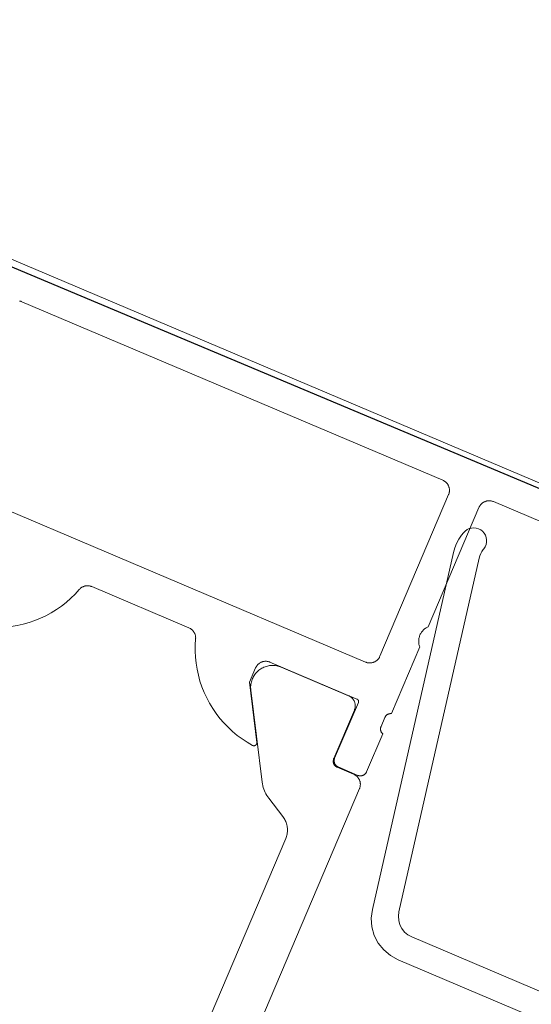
# Model space of a CAD drawing. Header units: metres. Extents: x 63115 to 703450, y -261936 to -53969.
# Tile 32 of 256: x 158446 to 158469, y -143459 to -143414. Entities that reach past the tile are written whole.
import ezdxf

# ---------------------------------------------------------------- set-up
doc = ezdxf.new("R2010")
doc.units = ezdxf.units.M
doc.layers.add('_01Hulplijnen', color=6, linetype='Continuous', plot=False)
for name, color, linetype in [('_02Binnenwanden', 2, 'Continuous'), ('_03-PROJECTION', 1, 'Continuous'), ('LAYER98', 7, 'Continuous')]:
    doc.layers.add(name, color=color, linetype=linetype)

# ---------------------------------------------------------------- blocks, each defined once
blk = doc.blocks.new('*U165')
at = {"layer": 'LAYER98', "color": 7, "linetype": 'Continuous', "lineweight": 9}
for points in [[(887.19, 60.184), (936.19, 60.184)], [(911.391, 58.584), (895.791, 58.584)], [(911.891, 58.084), (911.89, 58.111), (911.888, 58.138), (911.884, 58.165), (911.879, 58.192), (911.872, 58.218), (911.864, 58.244), (911.855, 58.269), (911.845, 58.294), (911.832, 58.318), (911.819, 58.342), (911.805, 58.365), (911.789, 58.387), (911.771, 58.408), (911.754, 58.428), (911.734, 58.447), (911.715, 58.465), (911.693, 58.482), (911.671, 58.498), (911.648, 58.513), (911.625, 58.526), (911.601, 58.538), (911.576, 58.549), (911.551, 58.558), (911.524, 58.566), (911.498, 58.573), (911.472, 58.578), (911.444, 58.581), (911.418, 58.584), (911.391, 58.584)], [(913.891, 58.584), (913.863, 58.584), (913.837, 58.581), (913.809, 58.578), (913.783, 58.573), (913.757, 58.566), (913.731, 58.558), (913.706, 58.549), (913.681, 58.538), (913.656, 58.526), (913.633, 58.513), (913.61, 58.498), (913.588, 58.482), (913.567, 58.465), (913.547, 58.447), (913.527, 58.428), (913.51, 58.408), (913.493, 58.387), (913.476, 58.365), (913.462, 58.342), (913.449, 58.318), (913.436, 58.294), (913.427, 58.269), (913.417, 58.244), (913.409, 58.218), (913.402, 58.192), (913.397, 58.165), (913.393, 58.138), (913.392, 58.111), (913.391, 58.084)], [(934.69, 58.584), (913.891, 58.584)], [(934.798, 58.573), (934.771, 58.578), (934.745, 58.581), (934.718, 58.584), (934.69, 58.584)], [(911.891, 52.184), (911.891, 58.084)], [(913.391, 58.084), (913.391, 50.084)], [(895.791, 38.884), (907.062, 38.884), (907.26, 38.904), (907.45, 38.962), (907.624, 39.057), (907.776, 39.185), (907.9, 39.339), (907.992, 39.516), (908.047, 39.707), (910.98, 55.966), (910.994, 56.074), (910.995, 56.183), (910.984, 56.292), (910.962, 56.399), (910.95, 56.444), (910.932, 56.551), (910.934, 56.659), (910.955, 56.766), (910.995, 56.866), (911.054, 56.958), (911.129, 57.037), (911.216, 57.101), (911.314, 57.148), (911.419, 57.176), (911.527, 57.184), (911.636, 57.173), (911.739, 57.141), (911.836, 57.091), (911.921, 57.025), (911.993, 56.943), (912.049, 56.85), (912.087, 56.748), (912.123, 56.613), (912.168, 56.399), (912.189, 56.182), (912.186, 55.964), (912.161, 55.748), (909.198, 39.329), (909.09, 38.947), (908.907, 38.595), (908.659, 38.285), (908.354, 38.03), (908.005, 37.841), (907.626, 37.724), (907.23, 37.684), (893.491, 37.684)], [(911.891, 51.184), (911.917, 51.213), (911.942, 51.244), (911.965, 51.276), (911.986, 51.309), (912.006, 51.344), (912.023, 51.379), (912.039, 51.415), (912.053, 51.452), (912.064, 51.49), (912.073, 51.528), (912.081, 51.567), (912.087, 51.606), (912.09, 51.645), (912.091, 51.684), (912.09, 51.724), (912.087, 51.763), (912.081, 51.802), (912.073, 51.841), (912.064, 51.879), (912.053, 51.917), (912.039, 51.953), (912.023, 51.99), (912.006, 52.025), (911.986, 52.059), (911.965, 52.092), (911.942, 52.124), (911.917, 52.155), (911.891, 52.184)], [(911.891, 47.884), (911.891, 51.184)], [(913.391, 50.084), (913.392, 50.057), (913.393, 50.03), (913.397, 50.004), (913.402, 49.977), (913.409, 49.951), (913.417, 49.925), (913.427, 49.899), (913.436, 49.874), (913.449, 49.85), (913.462, 49.827), (913.476, 49.804), (913.493, 49.782), (913.51, 49.761), (913.527, 49.741), (913.547, 49.721), (913.567, 49.703), (913.588, 49.686), (913.61, 49.671), (913.633, 49.656), (913.656, 49.643), (913.681, 49.63), (913.706, 49.62), (913.731, 49.61), (913.757, 49.603), (913.783, 49.596), (913.809, 49.591), (913.837, 49.587), (913.863, 49.585), (913.891, 49.584)], [(913.891, 49.584), (934.69, 49.584)], [(912.091, 47.611), (912.091, 47.626), (912.09, 47.641), (912.088, 47.657), (912.085, 47.671), (912.082, 47.686), (912.078, 47.701), (912.073, 47.715), (912.067, 47.729), (912.06, 47.743), (912.054, 47.756), (912.046, 47.769), (912.037, 47.782), (912.027, 47.794), (912.017, 47.805), (912.007, 47.816), (911.996, 47.826), (911.984, 47.836), (911.973, 47.845), (911.96, 47.853), (911.946, 47.861), (911.934, 47.868), (911.919, 47.874), (911.905, 47.88), (911.891, 47.884)], [(912.091, 47.158), (912.091, 47.611)], [(913.591, 47.884), (913.584, 47.884), (913.578, 47.883), (913.571, 47.882), (913.564, 47.881), (913.559, 47.88), (913.553, 47.878), (913.546, 47.876), (913.54, 47.873), (913.534, 47.87), (913.529, 47.867), (913.523, 47.863), (913.518, 47.86), (913.513, 47.856), (913.508, 47.851), (913.504, 47.847), (913.499, 47.842), (913.495, 47.837), (913.491, 47.831), (913.488, 47.826), (913.484, 47.82), (913.481, 47.815), (913.479, 47.808), (913.476, 47.802), (913.475, 47.796), (913.474, 47.79), (913.473, 47.784), (913.472, 47.777), (913.471, 47.771), (913.471, 47.764)], [(913.471, 47.764), (913.471, 45.004)], [(913.501, 47.374), (913.502, 47.401), (913.504, 47.428), (913.508, 47.455), (913.513, 47.482), (913.519, 47.508), (913.527, 47.534), (913.537, 47.559), (913.547, 47.584), (913.559, 47.608), (913.572, 47.632), (913.587, 47.655), (913.603, 47.677), (913.62, 47.698), (913.638, 47.718), (913.657, 47.737), (913.678, 47.755), (913.698, 47.773), (913.721, 47.788), (913.743, 47.803), (913.767, 47.816), (913.791, 47.828), (913.816, 47.839), (913.842, 47.848), (913.867, 47.856), (913.893, 47.863), (913.92, 47.868), (913.947, 47.871), (913.974, 47.874), (914.001, 47.874)], [(917.891, 47.884), (913.591, 47.884)], [(914.001, 47.874), (917.328, 47.874)], [(921.415, 47.537), (921.323, 47.275), (921.217, 47.02), (921.097, 46.77), (920.964, 46.528), (920.816, 46.293), (920.657, 46.067), (920.485, 45.85), (920.302, 45.642), (920.106, 45.446), (919.901, 45.26), (919.686, 45.086), (919.462, 44.924), (919.228, 44.775), (918.987, 44.639), (918.739, 44.517), (918.484, 44.408), (918.224, 44.314), (917.959, 44.234), (917.689, 44.169), (917.417, 44.119), (917.142, 44.085)], [(917.328, 47.874), (917.382, 47.873), (917.435, 47.869), (917.488, 47.861), (917.541, 47.851), (917.594, 47.838), (917.644, 47.823), (917.695, 47.805), (917.745, 47.784), (917.793, 47.76), (917.84, 47.734), (917.885, 47.705), (917.929, 47.674), (917.971, 47.64), (918.011, 47.605), (918.05, 47.567), (918.086, 47.527), (918.119, 47.486), (918.151, 47.442), (918.181, 47.398), (918.207, 47.351), (918.231, 47.303), (918.253, 47.254), (918.272, 47.204), (918.289, 47.153), (918.303, 47.101), (918.313, 47.048), (918.321, 46.995), (918.326, 46.942), (918.328, 46.888), (918.327, 46.834), (918.324, 46.781), (918.317, 46.727), (918.308, 46.674), (918.296, 46.622), (918.281, 46.57), (918.264, 46.52), (918.243, 46.47), (918.22, 46.422), (918.194, 46.374)], [(918.391, 47.384), (918.39, 47.411), (918.388, 47.438), (918.384, 47.465), (918.379, 47.492), (918.373, 47.518), (918.364, 47.544), (918.355, 47.569), (918.345, 47.594), (918.333, 47.618), (918.319, 47.642), (918.305, 47.665), (918.289, 47.687), (918.271, 47.708), (918.254, 47.728), (918.234, 47.747), (918.215, 47.765), (918.193, 47.782), (918.172, 47.798), (918.148, 47.813), (918.125, 47.826), (918.101, 47.838), (918.076, 47.848), (918.051, 47.858), (918.024, 47.866), (917.998, 47.872), (917.972, 47.878), (917.945, 47.881), (917.918, 47.883), (917.891, 47.884)], [(921.891, 47.884), (921.863, 47.884), (921.836, 47.881), (921.809, 47.878), (921.782, 47.872), (921.756, 47.866), (921.729, 47.858), (921.704, 47.848), (921.679, 47.837), (921.654, 47.825), (921.63, 47.811), (921.607, 47.796), (921.585, 47.78), (921.563, 47.763), (921.544, 47.744), (921.524, 47.724), (921.507, 47.704), (921.489, 47.682), (921.474, 47.66), (921.459, 47.637), (921.446, 47.613), (921.434, 47.588), (921.424, 47.563), (921.415, 47.537)], [(926.691, 47.884), (921.891, 47.884)], [(927.167, 47.537), (927.158, 47.563), (927.147, 47.588), (927.136, 47.613), (927.123, 47.637), (927.108, 47.66), (927.093, 47.682), (927.075, 47.704), (927.058, 47.724), (927.038, 47.744), (927.017, 47.763), (926.997, 47.78), (926.975, 47.796), (926.951, 47.811), (926.928, 47.825), (926.903, 47.837), (926.878, 47.848), (926.852, 47.858), (926.826, 47.866), (926.8, 47.872), (926.772, 47.878), (926.746, 47.881), (926.719, 47.884), (926.691, 47.884)], [(931.439, 44.085), (931.165, 44.12), (930.892, 44.17), (930.623, 44.235), (930.358, 44.315), (930.098, 44.409), (929.843, 44.517), (929.595, 44.64), (929.353, 44.775), (929.12, 44.925), (928.895, 45.087), (928.681, 45.26), (928.475, 45.446), (928.28, 45.643), (928.097, 45.85), (927.925, 46.067), (927.766, 46.293), (927.618, 46.528), (927.484, 46.77), (927.365, 47.02), (927.259, 47.275), (927.167, 47.537)], [(911.891, 46.884), (911.905, 46.889), (911.919, 46.894), (911.934, 46.901), (911.946, 46.908), (911.96, 46.915), (911.973, 46.924), (911.984, 46.933), (911.996, 46.942), (912.007, 46.953), (912.017, 46.964), (912.027, 46.975), (912.037, 46.987), (912.046, 47), (912.054, 47.013), (912.06, 47.026), (912.067, 47.04), (912.073, 47.054), (912.078, 47.068), (912.082, 47.082), (912.085, 47.097), (912.088, 47.112), (912.09, 47.127), (912.091, 47.142), (912.091, 47.158)], [(913.502, 44.974), (913.501, 47.374)], [(917.01, 44.291), (918.391, 46.684), (918.391, 47.384)], [(911.891, 45.004), (911.891, 46.884)], [(918.194, 46.374), (916.08, 42.713)], [(912.19, 44.704), (912.175, 44.705), (912.158, 44.706), (912.142, 44.708), (912.126, 44.711), (912.11, 44.715), (912.095, 44.72), (912.08, 44.726), (912.064, 44.732), (912.05, 44.739), (912.036, 44.747), (912.022, 44.756), (912.009, 44.765), (911.996, 44.776), (911.984, 44.786), (911.973, 44.798), (911.962, 44.81), (911.952, 44.823), (911.942, 44.836), (911.934, 44.85), (911.926, 44.864), (911.919, 44.878), (911.912, 44.893), (911.906, 44.909), (911.901, 44.924), (911.897, 44.94), (911.894, 44.956), (911.892, 44.972), (911.892, 44.988), (911.891, 45.004)], [(913.471, 45.004), (913.471, 44.988), (913.469, 44.972), (913.467, 44.956), (913.464, 44.94), (913.46, 44.924), (913.455, 44.909), (913.449, 44.893), (913.443, 44.878), (913.435, 44.864), (913.428, 44.85), (913.419, 44.836), (913.409, 44.823), (913.399, 44.81), (913.389, 44.798), (913.377, 44.786), (913.365, 44.776), (913.352, 44.765), (913.339, 44.756), (913.325, 44.747), (913.311, 44.739), (913.297, 44.732), (913.282, 44.726), (913.267, 44.72), (913.251, 44.715), (913.235, 44.711), (913.22, 44.708), (913.203, 44.706), (913.186, 44.705), (913.171, 44.704)], [(913.201, 44.674), (913.218, 44.675), (913.234, 44.676), (913.25, 44.678), (913.266, 44.681), (913.282, 44.685), (913.297, 44.69), (913.312, 44.696), (913.327, 44.702), (913.342, 44.709), (913.356, 44.717), (913.37, 44.726), (913.383, 44.736), (913.395, 44.746), (913.408, 44.757), (913.419, 44.768), (913.43, 44.78), (913.44, 44.793), (913.45, 44.806), (913.459, 44.82), (913.467, 44.834), (913.474, 44.848), (913.48, 44.863), (913.485, 44.879), (913.49, 44.894), (913.494, 44.91), (913.497, 44.926), (913.5, 44.942), (913.501, 44.958), (913.502, 44.974)], [(911.892, 44.174), (911.892, 44.202), (911.894, 44.228), (911.897, 44.255), (911.903, 44.282), (911.909, 44.308), (911.917, 44.334), (911.927, 44.359), (911.937, 44.384), (911.949, 44.409), (911.963, 44.432), (911.977, 44.455), (911.993, 44.477), (912.01, 44.498), (912.028, 44.518), (912.047, 44.537), (912.067, 44.556), (912.089, 44.572), (912.11, 44.588), (912.134, 44.603), (912.157, 44.616), (912.182, 44.628), (912.206, 44.639), (912.231, 44.648), (912.258, 44.656), (912.283, 44.663), (912.31, 44.668), (912.337, 44.671), (912.364, 44.674), (912.392, 44.674)], [(913.171, 44.704), (912.19, 44.704)], [(912.392, 44.674), (913.201, 44.674)], [(911.892, 19.094), (911.892, 44.174)], [(917.142, 44.085), (917.135, 44.084), (917.127, 44.084), (917.12, 44.084), (917.112, 44.085), (917.104, 44.086), (917.098, 44.088), (917.09, 44.09), (917.083, 44.092), (917.076, 44.095), (917.069, 44.098), (917.062, 44.101), (917.056, 44.105), (917.05, 44.109), (917.043, 44.114), (917.037, 44.119), (917.032, 44.124), (917.026, 44.129), (917.021, 44.135), (917.017, 44.141), (917.013, 44.147), (917.009, 44.154), (917.006, 44.16), (917.002, 44.167), (916.999, 44.174), (916.997, 44.181), (916.995, 44.189), (916.993, 44.196), (916.992, 44.204), (916.991, 44.211), (916.991, 44.219), (916.991, 44.226), (916.991, 44.234), (916.992, 44.242), (916.993, 44.249), (916.995, 44.256), (916.997, 44.264), (917, 44.271), (917.003, 44.278), (917.006, 44.285), (917.01, 44.291)], [(916.08, 42.713), (916.038, 42.644), (915.992, 42.578), (915.943, 42.515), (915.891, 42.454), (915.835, 42.396), (915.776, 42.341), (915.715, 42.289), (915.651, 42.241), (915.584, 42.196), (915.516, 42.155)], [(915.516, 42.155), (914.601, 41.642)], [(914.601, 41.642), (914.557, 41.615), (914.513, 41.585), (914.47, 41.554), (914.43, 41.52), (914.391, 41.483), (914.353, 41.445), (914.319, 41.405), (914.286, 41.364), (914.256, 41.32), (914.228, 41.275), (914.203, 41.229), (914.18, 41.181), (914.159, 41.132), (914.142, 41.082), (914.126, 41.032), (914.113, 40.98), (914.103, 40.928), (914.097, 40.876), (914.093, 40.823), (914.091, 40.77)], [(914.091, 40.77), (914.091, 22.499)]]:
    blk.add_lwpolyline(points, dxfattribs=at)
blk = doc.blocks.new('pui_02')
at = {"layer": '_01Hulplijnen'}
blk.add_lwpolyline([(-3683.244, -2153.989), (-2813.27, -2519.632), (-1888.232, -2684.239), (-1593.735, -2716.683), (0, -2821.903)], dxfattribs=at)
at = {"layer": '_03-PROJECTION', "xscale": -1, "rotation": 337}
blk.add_blockref('*U165', (-2815.71, -2587.147), dxfattribs=at)

msp = doc.modelspace()

# ---------------------------------------------------------------- block references
at = {"layer": '_02Binnenwanden'}
msp.add_blockref('pui_02', (162099.369, -141258.61), dxfattribs=at)

doc.saveas('drawing.dxf')
